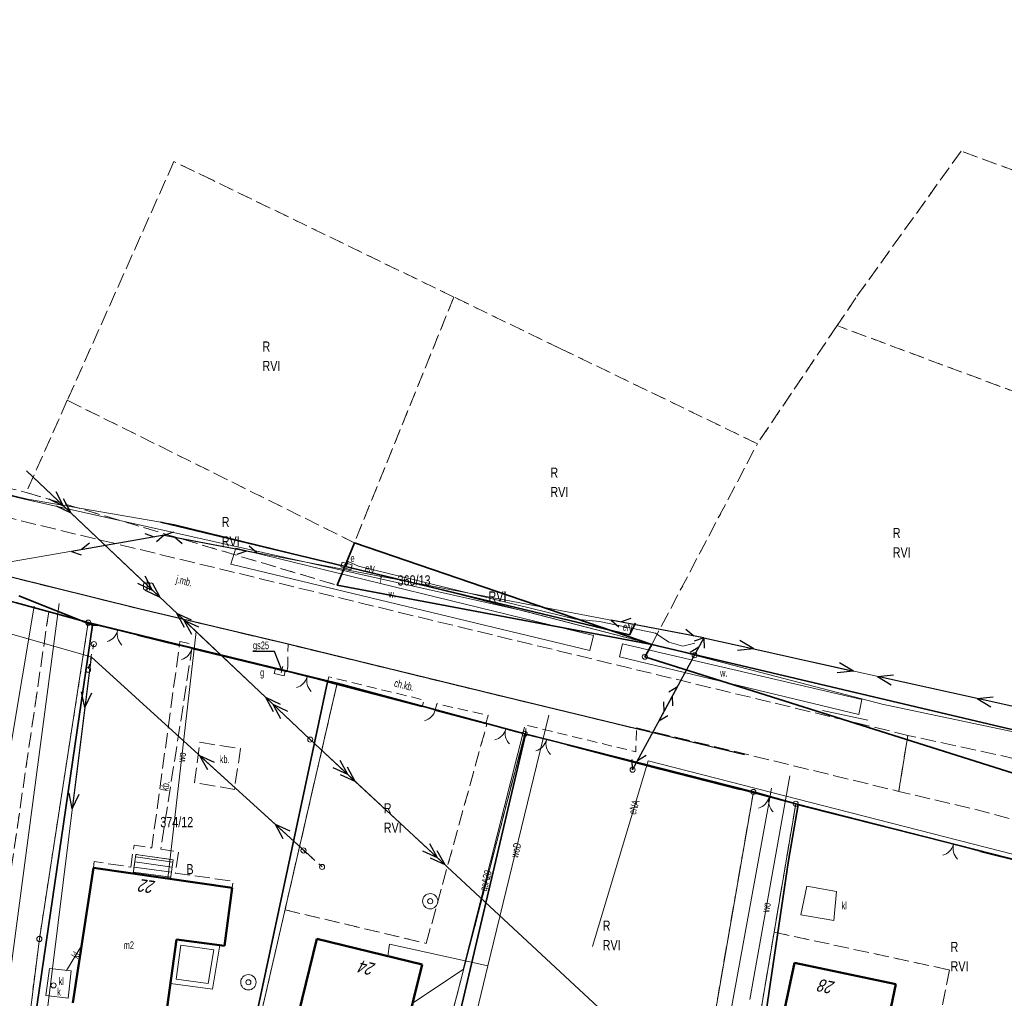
# Model space of a CAD drawing. Header units: metres. Extents: x 6590050 to 6616701, y 5542928 to 5566958.
# Tile 37 of 48: x 6598591 to 6598687, y 5546948 to 5547044. Entities that reach past the tile are written whole.
import ezdxf
from ezdxf.enums import TextEntityAlignment as Align

# ---------------------------------------------------------------- set-up
doc = ezdxf.new("R2010")
doc.units = ezdxf.units.M
doc.header["$MEASUREMENT"] = 0
for name, pattern in [('1.0_0.5', [1.5, 1, -0.5]), ('1.5_0.5', [2, 1.5, -0.5]), ('219-500', [0]), ('egba01_500', [0]), ('egkk-500', [2, 1.5, -0.5]), ('egug-500', [1, 0.5, -0.5]), ('otob_500', [0]), ('otof_500', [0]), ('suep_nn_500', [0]), ('suep_sn_500', [0]), ('supp_500', [1, 0.5, -0.5]), ('sutp_500', [0])]:
    doc.linetypes.add(name, pattern=pattern)
doc.layers.get('0').update_dxf_attribs({"color": 2, "linetype": 'CONTINUOUS', "lineweight": 5})
for name, color, linetype in [('202-punkt graniczny', 7, 'CONTINUOUS'), ('203-punkt graniczny', 7, 'CONTINUOUS'), ('209-oznaczenie konturu klasyfikacyjnego', 7, 'CONTINUOUS'), ('210-oznaczenie konturu użytku gruntowego', 7, 'CONTINUOUS'), ('211-numer działki ewidencyjnej', 7, 'CONTINUOUS'), ('217-kontur klasyfikacyjny', 7, 'CONTINUOUS'), ('218-kontur użytku gruntowego', 7, 'CONTINUOUS'), ('219-działka ewidencyjna', 7, 'CONTINUOUS'), ('312-budynek ewidencyjny', 7, 'CONTINUOUS'), ('312-oznaczenie budynku ewidencyjnego-Atr117', 7, 'CONTINUOUS'), ('352-schody', 7, 'CONTINUOUS'), ('Adres nieruchomości (na budynku)', 7, 'CONTINUOUS'), ('bariera ochronna', 7, 'CONTINUOUS'), ('brama', 7, 'CONTINUOUS'), ('chodnik', 7, 'CONTINUOUS'), ('chodnik-Atr17', 7, 'CONTINUOUS'), ('furtka', 7, 'CONTINUOUS'), ('Granica arkusza mapy', 7, 'CONTINUOUS'), ('jezdnia', 7, 'CONTINUOUS'), ('jezdnia-Atr17', 7, 'CONTINUOUS'), ('komora podziemna', 7, 'CONTINUOUS'), ('krawężnik', 7, 'CONTINUOUS'), ('obszar utwardzony', 7, 'CONTINUOUS'), ('obszar utwardzony-Atr17', 7, 'CONTINUOUS'), ('ogrodzenie trwałe', 7, 'CONTINUOUS'), ('osadnik  szambo', 7, 'CONTINUOUS'), ('osadnik  szambo-Atr17', 7, 'CONTINUOUS'), ('przewód elektroenergetyczny niskiego napięcia', 7, 'CONTINUOUS'), ('przewód elektroenergetyczny podziemny', 7, 'CONTINUOUS'), ('przewód elektroenergetyczny podziemny-Atr1', 7, 'CONTINUOUS'), ('przewód elektroenergetyczny średniego napięcia', 7, 'CONTINUOUS'), ('przewód gazowy', 7, 'CONTINUOUS'), ('przewód gazowy-Atr1', 7, 'CONTINUOUS'), ('przewód kanalizacyjny', 7, 'CONTINUOUS'), ('przewód kanalizacyjny-Atr1', 7, 'CONTINUOUS'), ('przewód telekomunikacyjny napowietrzny', 7, 'CONTINUOUS'), ('przewód telekomunikacyjny podziemny', 7, 'CONTINUOUS'), ('przewód telekomunikacyjny podziemny-Atr1', 7, 'CONTINUOUS'), ('przewód wodociągowy', 7, 'CONTINUOUS'), ('przewód wodociągowy-Atr1', 7, 'CONTINUOUS'), ('rów przydrożny (poligon)', 7, 'CONTINUOUS'), ('rów przydrożny (poligon)-Atr17', 7, 'CONTINUOUS'), ('studnia zwykła', 7, 'CONTINUOUS'), ('szafa elektroenergetyczna lub kontener', 7, 'CONTINUOUS'), ('szafa elektroenergetyczna lub kontener-Atr17', 7, 'CONTINUOUS'), ('szafa gazowa lub kontener', 7, 'CONTINUOUS'), ('szafa gazowa lub kontener-Atr17', 7, 'CONTINUOUS'), ('słup przewodów napowietrznych', 7, 'CONTINUOUS'), ('taras', 7, 'CONTINUOUS'), ('właz do komory lub kanału - okrągły', 7, 'CONTINUOUS'), ('właz do komory lub kanału - okrągły-Atr17', 7, 'CONTINUOUS')]:
    doc.layers.add(name, color=color, linetype=linetype)
doc.styles.get("Standard").update_dxf_attribs({"font": 'Working1250', "width": 0.75})
doc.linetypes.add('902-500', pattern='A,3.75,0,[1,ksztalty.shx,S=0.5,R=0,X=0,Y=0],3.75', length=7.5)
doc.linetypes.add('otkb_500', pattern='A,1.75,0,[16,ksztalty.shx,S=1,R=0,X=0,Y=0],1.75', length=3.5)

# ---------------------------------------------------------------- blocks, each defined once
blk = doc.blocks.new('203')
at = {"linetype": 'Continuous', "lineweight": 0}
h = blk.add_hatch(color=0, dxfattribs=at)
edge = h.paths.add_edge_path()
edge.add_arc((0, 0), 0.045, 0, 360)
blk = doc.blocks.new('202')
at = {"color": 0, "linetype": 'Continuous', "lineweight": 0}
blk.add_circle((0, 0), 0.25, dxfattribs=at)
blk = doc.blocks.new('US13')
at = {"color": 0, "linetype": 'Continuous', "lineweight": 13}
for radius in [0.75, 0.25]:
    blk.add_circle((0, 0), radius, dxfattribs=at)
blk = doc.blocks.new('US15')
at = {"color": 0, "linetype": 'Continuous', "lineweight": 13}
blk.add_circle((0, 0), 0.25, dxfattribs=at)
blk = doc.blocks.new('US18')
at = {"color": 0, "linetype": 'Continuous', "lineweight": 13}
for p, q in [((-0.5, -0.25), (-0.5, 0.25)), ((-0.5, 0.25), (0.5, 0.25)), ((0.5, -0.25), (0.5, 0.25)), ((-0.5, -0.25), (0.5, -0.25))]:
    blk.add_line(p, q, dxfattribs=at)
blk = doc.blocks.new('US22')
at = {"color": 0, "linetype": 'Continuous', "lineweight": 13}
blk.add_circle((0, 0), 0.25, dxfattribs=at)
blk = doc.blocks.new('US20')
at = {"color": 0, "linetype": 'Continuous', "lineweight": 13}
for p, q in [((-0.5, -0.25), (-0.5, 0.25)), ((-0.5, 0.25), (0.5, 0.25)), ((0.5, -0.25), (0.5, 0.25)), ((-0.5, -0.25), (0.5, -0.25))]:
    blk.add_line(p, q, dxfattribs=at)
blk = doc.blocks.new('OK02')
at = {"color": 0, "linetype": 'Continuous', "lineweight": 0}
for centre, start, end in [((-1.5, 0), 0, 60), ((1.5, 0), 120, 180)]:
    blk.add_arc(centre, 1.5, start, end, dxfattribs=at)
blk = doc.blocks.new('SUEP2')
at = {"color": 0, "linetype": 'Continuous'}
for p, q in [((0, 0), (6.027, 0)), ((5.027, 0), (3.527, 0.5)), ((5.027, 0), (3.527, -0.5)), ((6.027, 0), (4.527, 0.5)), ((6.027, 0), (4.527, -0.5)), ((6.027, 0), (18.027, 0)), ((17.027, 0), (15.527, 0.5)), ((17.027, 0), (15.527, -0.5)), ((18.027, 0), (16.527, 0.5)), ((18.027, 0), (16.527, -0.5))]:
    blk.add_line(p, q, dxfattribs=at)
blk = doc.blocks.new('SUTP')
at = {"color": 0, "linetype": 'Continuous'}
for p, q in [((0, 0), (0.866, 0.5)), ((0, 0), (9.232, 0)), ((1.866, -0.5), (1, 0)), ((7.366, -0.5), (8.232, 0)), ((9.232, 0), (8.366, 0.5))]:
    blk.add_line(p, q, dxfattribs=at)
blk = doc.blocks.new('SUEP1')
at = {"color": 0, "linetype": 'Continuous'}
for p, q in [((0, 0), (5, 0)), ((5, 0), (3.5, 0.5)), ((5, 0), (3.5, -0.5)), ((5, 0), (15, 0)), ((15, 0), (13.5, 0.5)), ((15, 0), (13.5, -0.5))]:
    blk.add_line(p, q, dxfattribs=at)
blk = doc.blocks.new('SM05')
at = {"color": 0, "linetype": 'Continuous', "lineweight": 13}
blk.add_circle((0, 0), 0.25, dxfattribs=at)
blk = doc.blocks.new('OK04')
at = {"color": 0, "linetype": 'Continuous', "lineweight": 0}
blk.add_arc((1.5, 0.001), 1.5, 120, 180, dxfattribs=at)

msp = doc.modelspace()

# ---------------------------------------------------------------- linework, layer by layer
at = {"layer": '217-kontur klasyfikacyjny', "color": 92, "linetype": 'egkk-500', "lineweight": 18, "flags": 128}
for points in [[(6598683.05, 5547031.11), (6598672.75, 5547016.75)], [(6598709.05, 5547021.52), (6598683.05, 5547031.11)], [(6598605.96, 5547030.09), (6598595.52, 5547006.71)], [(6598609.76, 5547028.25), (6598605.96, 5547030.09)], [(6598633.38, 5547016.82), (6598609.76, 5547028.25)], [(6598633.38, 5547016.82), (6598623.64, 5546992.75)], [(6598643.84, 5547011.76), (6598633.38, 5547016.82)], [(6598672.75, 5547016.75), (6598670.91, 5547014.02)], [(6598670.91, 5547014.02), (6598663.1, 5547002.45)], [(6598698.13, 5547003.87), (6598670.91, 5547014.02)], [(6598663.1, 5547002.45), (6598643.84, 5547011.76)], [(6598595.52, 5547006.71), (6598591.49, 5546997.68)], [(6598595.52, 5547006.71), (6598623.64, 5546992.75)], [(6598652.76, 5546982.79), (6598663.1, 5547002.45)], [(6598591.49, 5546997.68), (6598621.96, 5546988.59)], [(6598623.64, 5546992.75), (6598621.96, 5546988.59)], [(6598623.64, 5546992.75), (6598652.76, 5546982.79)], [(6598621.96, 5546988.59), (6598652.76, 5546982.79)], [(6598593.7, 5546986), (6598590.54, 5546986.88)], [(6598586.27, 5546935.1), (6598593.7, 5546986)], [(6598652.76, 5546982.79), (6598688.01, 5546974.48)], [(6598621.95, 5546979.01), (6598616.84, 5546956.81)], [(6598636.62, 5546975.04), (6598621.95, 5546979.01)], [(6598630.67, 5546953.52), (6598636.62, 5546975.04)], [(6598640.32, 5546974.04), (6598632.04, 5546942.14)], [(6598662.71, 5546968.35), (6598640.32, 5546974.04)], [(6598657.1, 5546935.98), (6598662.71, 5546968.35)], [(6598666.86, 5546967.19), (6598664.74, 5546954.62)], [(6598697.19, 5546959.46), (6598666.86, 5546967.19)], [(6598616.84, 5546956.81), (6598630.67, 5546953.52)], [(6598664.74, 5546954.62), (6598659.72, 5546924.84)], [(6598664.74, 5546954.62), (6598681.91, 5546950.92)], [(6598681.91, 5546950.92), (6598679.37, 5546938.17)]]:
    msp.add_lwpolyline(points, dxfattribs=at)
at = {"layer": '218-kontur użytku gruntowego', "color": 3, "linetype": 'egug-500', "lineweight": 18, "flags": 128}
for points in [[(6598683.05, 5547031.11), (6598672.75, 5547016.75)], [(6598709.05, 5547021.52), (6598683.05, 5547031.11)], [(6598605.96, 5547030.09), (6598595.52, 5547006.71)], [(6598609.76, 5547028.25), (6598605.96, 5547030.09)], [(6598633.38, 5547016.82), (6598609.76, 5547028.25)], [(6598633.38, 5547016.82), (6598623.64, 5546992.75)], [(6598643.84, 5547011.76), (6598633.38, 5547016.82)], [(6598672.75, 5547016.75), (6598670.91, 5547014.02)], [(6598670.91, 5547014.02), (6598663.1, 5547002.45)], [(6598698.13, 5547003.87), (6598670.91, 5547014.02)], [(6598663.1, 5547002.45), (6598643.84, 5547011.76)], [(6598595.52, 5547006.71), (6598591.49, 5546997.68)], [(6598595.52, 5547006.71), (6598623.64, 5546992.75)], [(6598591.49, 5546997.68), (6598569.87, 5547003.08)], [(6598652.76, 5546982.79), (6598663.1, 5547002.45)], [(6598591.49, 5546997.68), (6598621.96, 5546988.59)], [(6598623.64, 5546992.75), (6598621.96, 5546988.59)], [(6598623.64, 5546992.75), (6598652.76, 5546982.79)], [(6598621.96, 5546988.59), (6598652.76, 5546982.79)], [(6598593.7, 5546986), (6598590.54, 5546986.88)], [(6598586.27, 5546935.1), (6598593.7, 5546986)], [(6598597.57, 5546984.93), (6598593.7, 5546986)], [(6598592.78, 5546953.95), (6598597.57, 5546984.93)], [(6598621.95, 5546979.01), (6598597.57, 5546984.93)], [(6598652.76, 5546982.79), (6598652.08, 5546981.59)], [(6598652.76, 5546982.79), (6598688.01, 5546974.48)], [(6598652.08, 5546981.59), (6598709.43, 5546963.46)], [(6598621.95, 5546979.01), (6598616.84, 5546956.81)], [(6598636.62, 5546975.04), (6598621.95, 5546979.01)], [(6598630.67, 5546953.52), (6598636.62, 5546975.04)], [(6598640.32, 5546974.04), (6598636.62, 5546975.04)], [(6598640.32, 5546974.04), (6598632.04, 5546942.14)], [(6598662.71, 5546968.35), (6598640.32, 5546974.04)], [(6598657.1, 5546935.98), (6598662.71, 5546968.35)], [(6598666.86, 5546967.19), (6598662.71, 5546968.35)], [(6598666.86, 5546967.19), (6598664.74, 5546954.62)], [(6598697.19, 5546959.46), (6598666.86, 5546967.19)], [(6598616.84, 5546956.81), (6598613.66, 5546942.98)], [(6598616.84, 5546956.81), (6598630.67, 5546953.52)], [(6598664.74, 5546954.62), (6598659.72, 5546924.84)], [(6598664.74, 5546954.62), (6598681.91, 5546950.92)], [(6598590.41, 5546935.1), (6598592.78, 5546953.95)], [(6598681.91, 5546950.92), (6598679.37, 5546938.17)]]:
    msp.add_lwpolyline(points, dxfattribs=at)
at = {"layer": '219-działka ewidencyjna', "color": 7, "linetype": '219-500', "lineweight": 18, "flags": 128}
for points in [[(6598623.64, 5546992.75), (6598621.96, 5546988.59)], [(6598623.64, 5546992.75), (6598652.76, 5546982.79)], [(6598652.76, 5546982.79), (6598621.96, 5546988.59)], [(6598597.57, 5546984.93), (6598590.54, 5546986.88)], [(6598597.57, 5546984.93), (6598592.78, 5546953.95)], [(6598621.95, 5546979.01), (6598597.57, 5546984.93)], [(6598652.08, 5546981.59), (6598652.76, 5546982.79)], [(6598688.01, 5546974.48), (6598652.76, 5546982.79)], [(6598709.43, 5546963.46), (6598652.08, 5546981.59)], [(6598621.95, 5546979.01), (6598610.94, 5546931.18)], [(6598621.95, 5546979.01), (6598640.32, 5546974.04)], [(6598628.22, 5546927.44), (6598640.32, 5546974.04)], [(6598662.71, 5546968.35), (6598640.32, 5546974.04)], [(6598655.82, 5546928.59), (6598662.71, 5546968.35)], [(6598666.86, 5546967.19), (6598662.71, 5546968.35)], [(6598666.86, 5546967.19), (6598659.72, 5546924.84)], [(6598666.86, 5546967.19), (6598697.19, 5546959.46)], [(6598590.41, 5546935.1), (6598592.78, 5546953.95)]]:
    msp.add_lwpolyline(points, dxfattribs=at)
at = {"layer": '312-budynek ewidencyjny', "color": 7, "linetype": 'Continuous', "lineweight": 50, "flags": 128}
for points in [[(6598596.07, 5546947.7), (6598598.07, 5546960.93)], [(6598598.07, 5546960.93), (6598611.68, 5546958.97)], [(6598611.68, 5546958.97), (6598610.9, 5546953.27)], [(6598606.22, 5546953.91), (6598605.18, 5546946.34)], [(6598610.9, 5546953.27), (6598606.22, 5546953.91)], [(6598617.44, 5546943.68), (6598619.96, 5546953.98)], [(6598619.96, 5546953.98), (6598630.26, 5546951.46)], [(6598664.74, 5546942.27), (6598666.74, 5546951.6)], [(6598666.74, 5546951.6), (6598676.67, 5546949.53)], [(6598630.26, 5546951.46), (6598627.74, 5546941.17)], [(6598676.67, 5546949.53), (6598676.21, 5546947.34)]]:
    msp.add_lwpolyline(points, dxfattribs=at)
at = {"layer": '352-schody', "color": 7, "linetype": 'Continuous', "lineweight": 18, "flags": 128}
msp.add_lwpolyline([(6598601.97, 5546960.37), (6598602.24, 5546962.23), (6598605.89, 5546961.7), (6598605.62, 5546959.84)], close=True, dxfattribs=at)
msp.add_lwpolyline([(6598601.97, 5546960.37), (6598602.24, 5546962.23), (6598605.89, 5546961.7), (6598605.62, 5546959.84)], close=True, dxfattribs=at)
for points in [[(6598602.133, 5546961.492), (6598605.785, 5546960.978)], [(6598602.205, 5546961.987), (6598605.857, 5546961.473)], [(6598601.989, 5546960.502), (6598605.642, 5546959.989)], [(6598602.061, 5546960.997), (6598605.713, 5546960.484)]]:
    msp.add_lwpolyline(points, dxfattribs=at)
at = {"layer": 'bariera ochronna', "color": 7, "linetype": 'otkb_500', "lineweight": 18, "flags": 128}
msp.add_lwpolyline([(6598669.47, 5546976.32), (6598673.91, 5546975.37)], dxfattribs=at)
at = {"layer": 'brama', "color": 7, "linetype": 'otob_500', "lineweight": 18, "flags": 128}
for points in [[(6598602.39, 5546983.7), (6598598.51, 5546984.64)], [(6598620.99, 5546979.13), (6598617.03, 5546980.15)], [(6598640.39, 5546973.97), (6598636.52, 5546975.04)], [(6598644.49, 5546972.95), (6598640.39, 5546973.97)], [(6598667.1, 5546967.08), (6598661.41, 5546968.6)], [(6598684.95, 5546962.53), (6598679.67, 5546963.91)]]:
    msp.add_lwpolyline(points, dxfattribs=at)
at = {"layer": 'chodnik', "color": 7, "linetype": '1.0_0.5', "lineweight": 18, "flags": 128}
msp.add_lwpolyline([(6598617.11, 5546980.59), (6598617.14, 5546982.82), (6598637.5, 5546977.86), (6598651.26, 5546974.54), (6598651.19, 5546972.28), (6598640.44, 5546974.9), (6598640.39, 5546973.97), (6598636.52, 5546975.04), (6598636.74, 5546975.85), (6598631.72, 5546976.99), (6598631.56, 5546976.37), (6598630.28, 5546976.73), (6598630.46, 5546977.35), (6598621.14, 5546979.62), (6598620.99, 5546979.13), (6598617.03, 5546980.15)], close=True, dxfattribs=at)
at = {"layer": 'furtka', "color": 7, "linetype": 'otof_500', "lineweight": 18, "flags": 128}
for points in [[(6598607.73, 5546982.41), (6598606.49, 5546982.69)], [(6598631.56, 5546976.37), (6598630.28, 5546976.73)]]:
    msp.add_lwpolyline(points, dxfattribs=at)
at = {"layer": 'Granica arkusza mapy', "color": 94, "linetype": 'egba01_500', "lineweight": 35, "flags": 128}
for points in [[(6598402.93, 5546771.26), (6598402.84, 5546752.33), (6598403.44, 5546744.93), (6598408.45, 5546745), (6598413.22, 5546745.06), (6598419.79, 5546745.15), (6598425.35, 5546745.23), (6598425.3, 5546747.21), (6598436.6, 5546748.43), (6598448.95, 5546750.64), (6598448.82, 5546748.78), (6598484.58, 5546744.73), (6598484.65, 5546739.99), (6598503.16, 5546738.69), (6598556.26, 5546737.41), (6598559.51, 5546737.33), (6598580.22, 5546736.87), (6598619.46, 5546728.09), (6598625.21, 5546726.28), (6598631.8, 5546723.19), (6598657.76, 5546711.28), (6598659.55, 5546710.22), (6598660.11, 5546709.71), (6598663.17, 5546706.96), (6598665.59, 5546703.83), (6598673.26, 5546700.21), (6598673.4, 5546700.14), (6598686.51, 5546692.58), (6598686.67, 5546692.47), (6598699.74, 5546683.89), (6598700.06, 5546681.29), (6598704.45, 5546675.03), (6598709.9, 5546667.04), (6598713.49, 5546663.49), (6598715.81, 5546662.32), (6598721.06, 5546661.97), (6598723.54, 5546662.5), (6598725.76, 5546656.88), (6598728.93, 5546655.42), (6598735.15, 5546655.33), (6598735.28, 5546648.97), (6598738.06, 5546612.75), (6598749.82, 5546581.81), (6598768.84, 5546553.14), (6598774.93, 5546535.66), (6598777.86, 5546520.25), (6598782.3, 5546521.27), (6598782.13, 5546522.43), (6598785.21, 5546523.35), (6598800.17, 5546522.43), (6598814.13, 5546519.78), (6598827.5, 5546517.2), (6598842.07, 5546514.97), (6598856.81, 5546513.4), (6598871.66, 5546512.04), (6598881.55, 5546511.14), (6598884.89, 5546509.45), (6598886.17, 5546508.8), (6598897.83, 5546501.54), (6598935.76, 5546845.75), (6598942.54, 5546901.07), (6598928.23, 5546904.71), (6598914.25, 5546908.39), (6598900.67, 5546911.81), (6598886.64, 5546915.27), (6598873.71, 5546918.44), (6598857.91, 5546922.31), (6598843.28, 5546925.78), (6598830.25, 5546928.98), (6598829.98, 5546927.77), (6598825.5, 5546928.77), (6598789.39, 5546937.46), (6598780.26, 5546939.97), (6598774, 5546940.85), (6598760.25, 5546944.16), (6598743.85, 5546947.84), (6598702.41, 5546958.08), (6598697.19, 5546959.46), (6598666.86, 5546967.19), (6598662.71, 5546968.35), (6598640.32, 5546974.04), (6598621.95, 5546979.01), (6598597.57, 5546984.93), (6598590.54, 5546986.88), (6598574.7, 5546990.88), (6598572.09, 5546991.36), (6598569.57, 5546992.19), (6598569.66, 5546993.64), (6598554.59, 5546999.3), (6598553.92, 5546995.76), (6598541.29, 5546917.71), (6598526.98, 5546918.86), (6598523.6, 5546919.2), (6598516.7, 5546873.63), (6598511.31, 5546837.53), (6598504.48, 5546838.47), (6598491.87, 5546840.2), (6598488.04, 5546840.83), (6598467.08, 5546839.42), (6598477.79, 5546903.86), (6598479.83, 5546916.56), (6598459.77, 5546920.11), (6598457.33, 5546907.05), (6598448.92, 5546871.64), (6598439.59, 5546873.32), (6598451.86, 5546925.53), (6598454.44, 5546936.54), (6598446.75, 5546937.72), (6598449.23, 5546949.01), (6598436.94, 5546951.46), (6598421.84, 5546876.29), (6598409.98, 5546878.19), (6598403.26, 5546836.82), (6598403.04, 5546793.2), (6598403, 5546785.03), (6598402.97, 5546778.61)], [(6598623.64, 5546992.75), (6598621.96, 5546988.59), (6598652.76, 5546982.79)], [(6598652.76, 5546982.79), (6598652.08, 5546981.59), (6598709.43, 5546963.46), (6598743.31, 5546954.67), (6598782.54, 5546949.73), (6598782.93, 5546951.04), (6598788.76, 5546970.11), (6598727.67, 5546992.87), (6598719.34, 5546967.09), (6598688.01, 5546974.48)]]:
    msp.add_lwpolyline(points, close=True, dxfattribs=at)
at = {"layer": 'jezdnia', "color": 7, "linetype": '1.5_0.5', "lineweight": 18, "flags": 128}
for points in [[(6598573.57, 5546999.44), (6598590.59, 5546995), (6598677.84, 5546973.89), (6598676.94, 5546968.41), (6598655.22, 5546973.69), (6598651.26, 5546974.62), (6598651.26, 5546974.54), (6598637.5, 5546977.86), (6598617.14, 5546982.82), (6598602.51, 5546986.29), (6598581.44, 5546991.51), (6598576.54, 5546992.71), (6598571.1, 5546993.97), (6598569.81, 5546994.35)], [(6598713.25, 5546965.24), (6598714.33, 5546965.13), (6598726.8, 5546961.77), (6598725.13, 5546956.52), (6598714.02, 5546959.27), (6598688.19, 5546965.63), (6598685.13, 5546966.48), (6598676.94, 5546968.41), (6598677.84, 5546973.89), (6598687.39, 5546971.82), (6598700.57, 5546968.62), (6598707.92, 5546966.78)]]:
    msp.add_lwpolyline(points, close=True, dxfattribs=at)
at = {"layer": 'krawężnik', "color": 7, "linetype": 'Continuous', "lineweight": 25, "flags": 128}
msp.add_lwpolyline([(6598661.84, 5546971.99), (6598651.26, 5546974.54), (6598637.5, 5546977.86), (6598617.14, 5546982.82), (6598602.51, 5546986.29), (6598581.44, 5546991.51), (6598576.54, 5546992.71), (6598571.1, 5546993.97), (6598569.81, 5546994.35), (6598568.15, 5546994.78), (6598561.71, 5546996.4)], dxfattribs=at)
at = {"layer": 'obszar utwardzony', "color": 7, "linetype": '1.5_0.5', "lineweight": 18, "flags": 128}
for points in [[(6598598.07, 5546960.93), (6598598.15, 5546961.53), (6598601.73, 5546961), (6598602.05, 5546963.14), (6598603.79, 5546962.87), (6598606.49, 5546982.69), (6598606.54, 5546983.09), (6598607.57, 5546982.88), (6598607.45, 5546982.51), (6598607.73, 5546982.41), (6598604.67, 5546962.74), (6598606.41, 5546962.48), (6598606.09, 5546960.39), (6598611.77, 5546959.61), (6598611.68, 5546958.97), (6598605.62, 5546959.84), (6598605.89, 5546961.7), (6598602.24, 5546962.23), (6598601.97, 5546960.37)], [(6598608.49, 5546973.21), (6598612.49, 5546972.59), (6598611.88, 5546968.6), (6598607.99, 5546969.26)]]:
    msp.add_lwpolyline(points, close=True, dxfattribs=at)
at = {"layer": 'ogrodzenie trwałe', "color": 7, "linetype": '902-500', "lineweight": 35, "flags": 128}
for points in [[(6598651.18, 5546984.88), (6598650.58, 5546983.74), (6598604.69, 5546994.77)], [(6598590.77, 5546987.56), (6598597.99, 5546984.69), (6598598.51, 5546984.64)], [(6598597.99, 5546984.69), (6598592.57, 5546947.56), (6598590.87, 5546934.26), (6598610.63, 5546930.76), (6598612.75, 5546940.39), (6598620.99, 5546979.13)], [(6598602.39, 5546983.7), (6598606.49, 5546982.69)], [(6598607.73, 5546982.41), (6598617.03, 5546980.15)], [(6598620.99, 5546979.13), (6598630.28, 5546976.73)], [(6598631.56, 5546976.37), (6598636.52, 5546975.04)], [(6598640.39, 5546973.97), (6598628.07, 5546921.71)], [(6598644.49, 5546972.95), (6598652.36, 5546970.91), (6598653.62, 5546970.57), (6598661.41, 5546968.6)], [(6598667.1, 5546967.08), (6598666.15, 5546961.63)], [(6598667.1, 5546967.08), (6598679.67, 5546963.91)], [(6598684.95, 5546962.53), (6598697.32, 5546959.44)], [(6598666.15, 5546961.63), (6598659.21, 5546914.63)]]:
    msp.add_lwpolyline(points, dxfattribs=at)
at = {"layer": 'osadnik  szambo', "color": 34, "linetype": 'Continuous', "lineweight": 18, "flags": 128}
for points in [[(6598667.94, 5546959.12), (6598670.86, 5546958.6), (6598670.6, 5546955.76), (6598667.37, 5546956.32)], [(6598593.79, 5546951.06), (6598595.9, 5546950.82), (6598595.61, 5546948.15), (6598593.43, 5546948.43)]]:
    msp.add_lwpolyline(points, close=True, dxfattribs=at)
at = {"layer": 'przewód elektroenergetyczny niskiego napięcia', "color": 1, "linetype": 'suep_nn_500', "lineweight": 18, "flags": 128}
for points in [[(6598574.49, 5546988.25), (6598597.84, 5546981.58)], [(6598657.86, 5546983.44), (6598689.5, 5546976.42)], [(6598591.85, 5546933.16), (6598597.84, 5546981.58)], [(6598597.84, 5546981.58), (6598619.56, 5546961.82)], [(6598619.56, 5546961.82), (6598597.84, 5546981.58)]]:
    msp.add_lwpolyline(points, dxfattribs=at)
at = {"layer": 'przewód elektroenergetyczny podziemny', "color": 1, "linetype": 'Continuous', "lineweight": 18, "flags": 128}
for points in [[(6598656.98, 5546982.91), (6598655.8, 5546982.63), (6598654.42, 5546983.03), (6598653.14, 5546983.9), (6598647.65, 5546985.03), (6598645.3, 5546985.28), (6598624.03, 5546990.47), (6598623.04, 5546990.91), (6598622.86, 5546990.49), (6598622.65, 5546990.65)], [(6598709.37, 5546956.79), (6598652.39, 5546971.41), (6598646.94, 5546953.21)]]:
    msp.add_lwpolyline(points, dxfattribs=at)
at = {"layer": 'przewód elektroenergetyczny średniego napięcia', "color": 1, "linetype": 'suep_sn_500', "lineweight": 18, "flags": 128}
for points in [[(6598619.31, 5546973.48), (6598591.51, 5546999.8)], [(6598619.31, 5546973.48), (6598686.78, 5546910.77)]]:
    msp.add_lwpolyline(points, dxfattribs=at)
at = {"layer": 'przewód gazowy', "color": 52, "linetype": 'Continuous', "lineweight": 18, "flags": 128}
for points in [[(6598580.68, 5546960.01), (6598587.71, 5546959.45), (6598592.28, 5546986.56)], [(6598616.61, 5546980.67), (6598616.58, 5546980.53), (6598616.47, 5546980.01)], [(6598640.29, 5546974.71), (6598634.28, 5546950.97), (6598629.34, 5546947.68)], [(6598664.49, 5546968.73), (6598664.32, 5546967.78), (6598659.44, 5546940.98), (6598657.75, 5546932.13), (6598654.97, 5546912.56), (6598652.45, 5546904.92), (6598646.28, 5546867.38), (6598641.92, 5546836.02), (6598649.83, 5546829.28), (6598676.7, 5546828.46)]]:
    msp.add_lwpolyline(points, dxfattribs=at)
at = {"layer": 'przewód gazowy-Atr1', "color": 52, "flags": 128}
msp.add_lwpolyline([(6598616.53, 5546980.27), (6598615.81, 5546982.1), (6598613.701, 5546982.1)], dxfattribs=at)
at = {"layer": 'przewód kanalizacyjny', "color": 34, "linetype": 'Continuous', "lineweight": 18, "flags": 128}
msp.add_lwpolyline([(6598596.91, 5546953.28), (6598595.45, 5546950.87)], dxfattribs=at)
at = {"layer": 'przewód telekomunikacyjny napowietrzny', "color": 30, "linetype": 'sutp_500', "lineweight": 18, "flags": 128}
for points in [[(6598574.64, 5546988.23), (6598605.02, 5546993.49)], [(6598605.02, 5546993.49), (6598657.85, 5546983.46)], [(6598657.85, 5546983.46), (6598605.02, 5546993.49)], [(6598650.88, 5546970.53), (6598657.86, 5546983.43)]]:
    msp.add_lwpolyline(points, dxfattribs=at)
at = {"layer": 'przewód telekomunikacyjny podziemny', "color": 30, "linetype": 'Continuous', "lineweight": 18, "flags": 128}
for points in [[(6598397.35, 5547043.98), (6598427.25, 5547037.62), (6598447.06, 5547033.2), (6598451.79, 5547031.42), (6598469.41, 5547027.01), (6598486.22, 5547023.37), (6598511.8, 5547017.34), (6598523, 5547014.32), (6598536.02, 5547011.16), (6598564.71, 5547003.56), (6598591.63, 5546997.04), (6598605.97, 5546994.55), (6598633.82, 5546987.72), (6598656.95, 5546981.74)], [(6598481.07, 5547024.86), (6598511.8, 5547017.34), (6598542.48, 5547009.31), (6598558.58, 5547004.93), (6598591.34, 5546997.03), (6598640.18, 5546986.09), (6598656.95, 5546981.74)], [(6598792.38, 5546950.02), (6598778.2, 5546952.02), (6598719.26, 5546966.84), (6598689.79, 5546974.07), (6598687.86, 5546974.3), (6598675.33, 5546976.96), (6598656.95, 5546981.74)]]:
    msp.add_lwpolyline(points, dxfattribs=at)
at = {"layer": 'przewód wodociągowy', "color": 5, "linetype": 'Continuous', "lineweight": 18, "flags": 128}
for points in [[(6598594.71, 5546986.79), (6598589.95, 5546950.81), (6598585.28, 5546927.66)], [(6598605.35, 5546959.88), (6598608.15, 5546984.07)], [(6598642.67, 5546975.86), (6598636.69, 5546951.31)], [(6598666.28, 5546969.92), (6598662.35, 5546948.01)], [(6598636.69, 5546951.31), (6598627.08, 5546953.45), (6598626.91, 5546952.28)], [(6598636.69, 5546951.31), (6598635.4, 5546945.9), (6598640.15, 5546938.21)]]:
    msp.add_lwpolyline(points, dxfattribs=at)
at = {"layer": 'rów przydrożny (poligon)', "color": 7, "linetype": 'Continuous', "lineweight": 18, "flags": 128}
for points in [[(6598612.01, 5546992.22), (6598647.06, 5546983.67), (6598646.7, 5546982.2), (6598611.52, 5546990.67)], [(6598649.9, 5546982.84), (6598673.34, 5546977.42), (6598673.05, 5546975.95), (6598649.59, 5546981.57)]]:
    msp.add_lwpolyline(points, close=True, dxfattribs=at)
at = {"layer": 'słup przewodów napowietrznych', "color": 7, "linetype": 'supp_500', "lineweight": 18, "flags": 128}
for points in [[(6598598.12, 5546982.83), (6598597.55, 5546980.32)], [(6598618.65, 5546962.62), (6598620.47, 5546961.01)]]:
    msp.add_lwpolyline(points, dxfattribs=at)
at = {"layer": 'taras', "color": 0, "lineweight": 18}
for p, q in [((6598605.63, 5546949.6), (6598606.22, 5546953.91)), ((6598606.22, 5546953.91), (6598610.44, 5546953.33)), ((6598606.193, 5546950.028), (6598606.647, 5546953.347)), ((6598606.647, 5546953.347), (6598609.863, 5546952.904)), ((6598609.863, 5546952.904), (6598609.316, 5546949.601)), ((6598610.44, 5546953.33), (6598609.73, 5546949.04)), ((6598609.316, 5546949.601), (6598606.193, 5546950.028)), ((6598609.73, 5546949.04), (6598605.63, 5546949.6))]:
    msp.add_line(p, q, dxfattribs=at)

# ---------------------------------------------------------------- block references
at = {"layer": '202-punkt graniczny', "color": 7, "linetype": 'Continuous', "lineweight": 18}
for p in [(6598597.57, 5546984.93), (6598652.08, 5546981.59), (6598640.32, 5546974.04), (6598662.71, 5546968.35), (6598666.86, 5546967.19), (6598592.78, 5546953.95)]:
    msp.add_blockref('202', p, dxfattribs=at)
at = {"layer": '203-punkt graniczny', "color": 7, "linetype": 'Continuous', "lineweight": 18}
for p in [(6598623.64, 5546992.75), (6598621.96, 5546988.59), (6598652.76, 5546982.79), (6598621.95, 5546979.01)]:
    msp.add_blockref('203', p, dxfattribs=at)
at = {"layer": 'brama', "color": 7, "linetype": 'Continuous', "lineweight": 18}
for p, rotation in [((6598600.45, 5546984.17), 166.381), ((6598619.01, 5546979.64), 165.556), ((6598638.455, 5546974.505), 164.545), ((6598642.44, 5546973.46), 166.03), ((6598664.255, 5546967.84), 165.044), ((6598682.31, 5546963.22), 165.353)]:
    msp.add_blockref('OK02', p, dxfattribs=dict(at, rotation=rotation))
at = {"layer": 'furtka', "color": 7, "linetype": 'Continuous', "lineweight": 18}
for p, rotation in [((6598607.73, 5546982.41), 167.276), ((6598631.56, 5546976.37), 164.291)]:
    msp.add_blockref('OK04', p, dxfattribs=dict(at, rotation=rotation))
at = {"layer": 'komora podziemna', "color": 30, "linetype": 'Continuous', "lineweight": 18, "rotation": 344.232}
msp.add_blockref('US15', (6598656.95, 5546981.74), dxfattribs=at)
at = {"layer": 'przewód elektroenergetyczny niskiego napięcia', "color": 1, "linetype": 'Continuous', "lineweight": 18}
for p, rotation in [((6598657.86, 5546983.44), 347.49), ((6598597.84, 5546981.58), 262.948), ((6598689.5, 5546976.42), 167.49), ((6598619.56, 5546961.82), 137.705)]:
    msp.add_blockref('SUEP1', p, dxfattribs=dict(at, rotation=rotation))
at = {"layer": 'przewód elektroenergetyczny średniego napięcia', "color": 1, "linetype": 'Continuous', "lineweight": 18}
for p, rotation in [((6598591.51, 5546999.8), 316.566), ((6598619.31, 5546973.48), 136.566), ((6598619.31, 5546973.48), 317.094)]:
    msp.add_blockref('SUEP2', p, dxfattribs=dict(at, rotation=rotation))
at = {"layer": 'przewód telekomunikacyjny napowietrzny', "color": 30, "linetype": 'Continuous', "lineweight": 18}
for p, rotation in [((6598605.02, 5546993.49), 189.823), ((6598605.02, 5546993.49), 349.2500000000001), ((6598657.85, 5546983.46), 169.25), ((6598657.86, 5546983.43), 241.583), ((6598650.88, 5546970.53), 61.583)]:
    msp.add_blockref('SUTP', p, dxfattribs=dict(at, rotation=rotation))
at = {"layer": 'studnia zwykła', "color": 5, "linetype": 'Continuous', "lineweight": 18}
for p in [(6598631.06, 5546957.65), (6598613.25, 5546949.71)]:
    msp.add_blockref('US13', p, dxfattribs=at)
at = {"layer": 'szafa elektroenergetyczna lub kontener', "color": 1, "linetype": 'Continuous', "lineweight": 18, "rotation": 344.337}
msp.add_blockref('US18', (6598622.86, 5546990.49), dxfattribs=at)
at = {"layer": 'szafa gazowa lub kontener', "color": 52, "linetype": 'Continuous', "lineweight": 18, "rotation": 345.361}
msp.add_blockref('US20', (6598616.32, 5546980.08), dxfattribs=at)
at = {"layer": 'słup przewodów napowietrznych', "color": 7, "linetype": 'Continuous', "lineweight": 18}
for name, p in [('SM05', (6598598.12, 5546982.83)), ('SM05', (6598597.55, 5546980.32)), ('US15', (6598619.31, 5546973.48)), ('US15', (6598650.88, 5546970.53)), ('SM05', (6598618.65, 5546962.62)), ('SM05', (6598620.47, 5546961.01))]:
    msp.add_blockref(name, p, dxfattribs=at)
at = {"layer": 'właz do komory lub kanału - okrągły', "color": 7, "linetype": 'Continuous', "lineweight": 18}
msp.add_blockref('US22', (6598594.17, 5546949.41), dxfattribs=at)

# ---------------------------------------------------------------- texts
at = {"layer": '209-oznaczenie konturu klasyfikacyjnego', "color": 92, "linetype": 'Continuous', "lineweight": 18, "width": 0.79}
for p in [(6598614.63, 5547010.57), (6598642.83, 5546998.22), (6598610.64, 5546993.39), (6598676.36, 5546992.31), (6598626.51, 5546965.35), (6598647.95, 5546953.85), (6598682.02, 5546951.77)]:
    msp.add_text('RVI', height=1, dxfattribs=at).set_placement(p, align=Align.TOP_LEFT)
msp.add_text('RVI', height=1, dxfattribs=at).set_placement((6598636.77, 5546986.99))
at = {"layer": '210-oznaczenie konturu użytku gruntowego', "color": 3, "linetype": 'Continuous', "lineweight": 18, "width": 0.79}
for s, p in [('R', (6598614.63, 5547011.47)), ('R', (6598642.83, 5546999.12)), ('R', (6598610.64, 5546994.29)), ('R', (6598676.36, 5546993.21)), ('dr', (6598602.87, 5546988.1)), ('R', (6598636.77, 5546986.99)), ('R', (6598626.51, 5546966.25)), ('B', (6598607.18, 5546960.29)), ('R', (6598647.95, 5546954.75)), ('R', (6598682.02, 5546952.67))]:
    msp.add_text(s, height=1, dxfattribs=at).set_placement(p)
at = {"layer": '211-numer działki ewidencyjnej', "color": 7, "linetype": 'Continuous', "lineweight": 18, "width": 0.79}
for s, p in [('360/13', (6598627.86, 5546988.57)), ('374/12', (6598604.62, 5546964.9))]:
    msp.add_text(s, height=1, dxfattribs=at).set_placement(p)
at = {"layer": '312-oznaczenie budynku ewidencyjnego-Atr117', "color": 7, "width": 0.667}
msp.add_text('m2', height=0.75, dxfattribs=at).set_placement((6598601.04, 5546952.97))
at = {"layer": 'Adres nieruchomości (na budynku)', "color": 7, "linetype": 'Continuous', "lineweight": 25, "oblique": 15, "width": 0.79}
for s, rotation, p in [('22', 171.801, (6598603.49, 5546959.72)), ('24', 166.249, (6598625.08, 5546951.7)), ('28', 168.226, (6598670.05, 5546949.89))]:
    msp.add_text(s, height=1.25, rotation=rotation, dxfattribs=at).set_placement(p, align=Align.CENTER)
at = {"layer": 'chodnik-Atr17', "color": 7, "width": 0.667}
msp.add_text('ch.kb.', height=0.75, rotation=346.311, dxfattribs=at).set_placement((6598627.47, 5546978.68))
at = {"layer": 'jezdnia-Atr17', "color": 7, "width": 0.667}
msp.add_text('j.mb.', height=0.75, rotation=346.398, dxfattribs=at).set_placement((6598606.11, 5546988.84))
at = {"layer": 'obszar utwardzony-Atr17', "color": 7, "width": 0.667}
msp.add_text('kb.', height=0.75, dxfattribs=at).set_placement((6598610.44, 5546971.17))
msp.add_text('kb.', height=0.75, rotation=81.157, dxfattribs=at).set_placement((6598605.4, 5546968.4))
at = {"layer": 'osadnik  szambo-Atr17', "color": 34, "width": 0.667}
msp.add_text('kl', height=0.75, dxfattribs=at).set_placement((6598671.35, 5546956.85))
msp.add_text('kl', height=0.75, dxfattribs=at).set_placement((6598594.93, 5546949.43), align=Align.CENTER)
at = {"layer": 'przewód elektroenergetyczny podziemny-Atr1', "color": 1, "width": 0.667}
for s, rotation, p in [('eN', 346.287, (6598624.69, 5546990.31)), ('eN', 348.369, (6598649.94, 5546984.56)), ('eNA', 73.329, (6598650.82, 5546966.18))]:
    msp.add_text(s, height=0.75, rotation=rotation, dxfattribs=at).set_placement(p, align=Align.MIDDLE_LEFT)
at = {"layer": 'przewód gazowy-Atr1', "color": 52, "width": 0.667}
msp.add_text('gs25', height=0.75, dxfattribs=at).set_placement((6598613.701, 5546982.107), align=Align.BOTTOM_LEFT)
msp.add_text('gsA20', height=0.75, rotation=75.795, dxfattribs=at).set_placement((6598636.23, 5546958.66), align=Align.MIDDLE_LEFT)
at = {"layer": 'przewód kanalizacyjny-Atr1', "color": 34, "width": 0.667}
msp.add_text('kl', height=0.75, rotation=58.792, dxfattribs=at).set_placement((6598596.22, 5546952.14), align=Align.MIDDLE_LEFT)
at = {"layer": 'przewód telekomunikacyjny podziemny-Atr1', "color": 30, "width": 0.667}
msp.add_text('t', height=0.75, rotation=347.374, dxfattribs=at).set_placement((6598626.13, 5546989.24), align=Align.MIDDLE_LEFT)
at = {"layer": 'przewód wodociągowy-Atr1', "color": 5, "width": 0.667}
for s, rotation, p in [('wo', 83.397, (6598606.67, 5546971.3)), ('woD', 76.31, (6598639.28, 5546961.94)), ('wo', 79.831, (6598663.89, 5546956.6))]:
    msp.add_text(s, height=0.75, rotation=rotation, dxfattribs=at).set_placement(p, align=Align.MIDDLE_LEFT)
at = {"layer": 'rów przydrożny (poligon)-Atr17', "color": 7, "width": 0.667}
for p in [(6598626.98, 5546987.37), (6598659.45, 5546979.63)]:
    msp.add_text('w.', height=0.75, dxfattribs=at).set_placement(p)
at = {"layer": 'szafa elektroenergetyczna lub kontener-Atr17', "color": 1, "width": 0.667}
msp.add_text('e', height=0.75, dxfattribs=at).set_placement((6598623.25, 5546990.87))
at = {"layer": 'szafa gazowa lub kontener-Atr17', "color": 52, "width": 0.667}
msp.add_text('g', height=0.75, dxfattribs=at).set_placement((6598614.4, 5546979.68))
at = {"layer": 'właz do komory lub kanału - okrągły-Atr17', "color": 7, "width": 0.667}
msp.add_text('k', height=0.75, dxfattribs=at).set_placement((6598594.52, 5546948.41))

doc.saveas('drawing.dxf')
